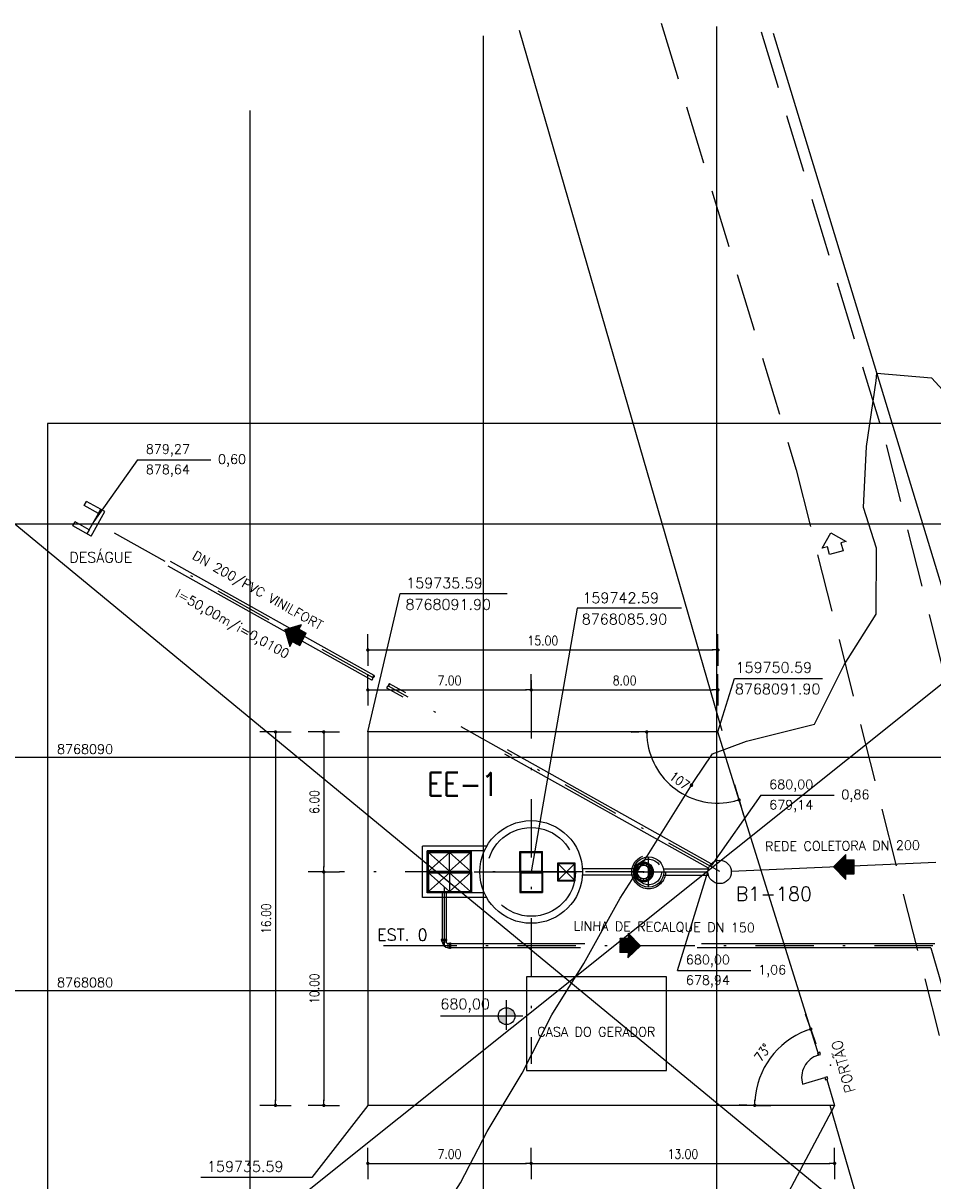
# Model space of a CAD drawing. Header units: millimetres. Extents: x 196436 to 199900, y 8705373 to 8708636.
# Tile 158 of 238: x 197724 to 197763, y 8707037 to 8707087. Entities that reach past the tile are written whole.
import ezdxf
from ezdxf.enums import TextEntityAlignment as Align

# ---------------------------------------------------------------- set-up
doc = ezdxf.new("R2010")
doc.units = ezdxf.units.MM
doc.header["$LTSCALE"] = 5
for name, pattern in [('DASHDOT', [1, 0.5, -0.25, 0, -0.25]), ('DASHED', [0.75, 0.5, -0.25]), ('HIDDEN', [0.375, 0.25, -0.125]), ('HIDDEN2', [0.1875, 0.125, -0.0625])]:
    doc.linetypes.add(name, pattern=pattern)
for name, color, linetype in [('$CURVAS1', 30, 'Continuous'), ('BAR-EIXOS', 7, 'DASHDOT'), ('BAR-PECAS', 2, 'Continuous'), ('CERCA', 3, 'CERCA_LINE'), ('COTAS', 7, 'Continuous'), ('DIM', 7, 'Continuous'), ('EIXO', 7, 'Continuous'), ('ELEVAÇÃO', 2, 'Continuous'), ('ESTRADA_BARRO', 9, 'DASHED'), ('ESTRUTURA', 5, 'Continuous'), ('LFINA', 3, 'Continuous'), ('LIMHATRA', 2, 'HIDDEN'), ('LINHA-FINA', 3, 'Continuous'), ('MALHA', 9, 'Continuous'), ('NOVO', 8, 'Continuous'), ('PAREDE', 5, 'Continuous'), ('RECALQUE', 6, 'HIDDEN2'), ('REDE-SANITÁRIO', 6, 'Continuous'), ('RELAÇÀO', 2, 'Continuous'), ('TAMPA', 3, 'Continuous'), ('TEXTO', 2, 'Continuous'), ('TXT_COORD', 3, 'Continuous')]:
    doc.layers.add(name, color=color, linetype=linetype)
doc.styles.add('ROMAMS', font='ROMANS.shx', dxfattribs={"height": 1.2})
doc.styles.add('ROMANS', font='romans.shx', dxfattribs={"width": 0.85})
doc.linetypes.add('CERCA_LINE', pattern='A,0.5,-0.2,["X",Standard,S=0.1,R=0,X=-0.1,Y=-0.05],-0.25', length=0.95)
doc.dimstyles.new('COTA-200-EXTERNA', dxfattribs={"dimtxt": 0.4, "dimasz": 0.2, "dimexe": 0, "dimexo": 0, "dimgap": 0.2, "dimtad": 1, "dimzin": 4, "dimdsep": 46, "dimtxsty": 'ROMANS', "dimblk1": 'DOT1', "dimblk2": 'DOT1', "dimsah": 1, "dimcen": 0.2, "dimse1": 1, "dimse2": 1, "dimclrd": 256, "dimclre": 256, "dimclrt": 2, "dimadec": 0, "dimazin": 0, "dimtfac": 1, "dimtix": 1, "dimtmove": 2, "dimatfit": 3, "dimldrblk": 'DOT1', "dimfxl": 0, "dimtvp": 0.025, "dimtolj": 1, "dimtzin": 4, "dimarcsym": 0})

# ---------------------------------------------------------------- blocks, each defined once
blk = doc.blocks.new('BB-1-CC13-N0-D150-S0')
at = {"layer": 'BAR-EIXOS'}
for p, q in [((-0.17, 0), (0, 0)), ((0, 0), (0, -0.17))]:
    blk.add_line(p, q, dxfattribs=at)
at = {"layer": 'BAR-PECAS'}
for p, q in [((-0.252, 0.122), (-0.252, -0.122)), ((-0.244, 0.113), (-0.244, -0.113)), ((0.122, -0.252), (-0.122, -0.252)), ((0.113, -0.244), (-0.113, -0.244))]:
    blk.add_line(p, q, dxfattribs=at)
for points in [[(-0.271, -0.122), (-0.271, 0.122), (-0.252, 0.122), (-0.244, 0.113, -0.179223), (-0.17, 0.085), (-0.17, -0.085, -0.179223), (-0.244, -0.113), (-0.252, -0.122)], [(-0.122, -0.271), (0.122, -0.271), (0.122, -0.252), (0.113, -0.244, 0.179223), (0.085, -0.17), (-0.085, -0.17, 0.179223), (-0.113, -0.244), (-0.122, -0.252)]]:
    blk.add_lwpolyline(points, format="xyb", close=True, dxfattribs=at)
for radius, start, end in [(0.285, 5.7791, 84.2209), (0.117, 14.1717, 75.8283)]:
    blk.add_arc((-0.199, -0.199), radius, start, end, dxfattribs=at)
blk = doc.blocks.new('DOT1')
for q in [(0, 3.36), (0, -3.36)]:
    blk.add_line((0, 0), q)
at = {"linetype": 'ByBlock'}
blk.add_line((0, 0), (-1.2, 0), dxfattribs=at)
at = {"color": 0, "linetype": 'ByBlock', "const_width": 0.36}
blk.add_lwpolyline([(-0.18, 0, 1), (0.18, 0, 1)], format="xyb", close=True, dxfattribs=at)
blk = doc.blocks.new('*D47')
at = {"layer": 'Defpoints', "color": 0}
for p in [(197739.246, 8707056.524), (197737.356, 8707050.524), (197739.246, 8707050.524)]:
    blk.add_point(p, dxfattribs=at)
at = {"layer": 'DIM', "lineweight": -2}
blk.add_line((197737.356, 8707056.324), (197737.356, 8707050.724), dxfattribs=at)
at = {"layer": 'DIM', "lineweight": -2, "xscale": 0.2, "yscale": 0.2, "zscale": 0.2}
for p, rotation in [((197737.356, 8707056.524), 90), ((197737.356, 8707050.524), 270)]:
    blk.add_blockref('DOT1', p, dxfattribs=dict(at, rotation=rotation))
at = {"layer": 'DIM', "color": 2, "insert": (197736.956, 8707053.524), "char_height": 0.4, "attachment_point": 5, "rotation": 90, "style": 'ROMANS'}
blk.add_mtext('\\A1;6.00', dxfattribs=at)
blk = doc.blocks.new('*D48')
at = {"layer": 'Defpoints', "color": 0}
for p in [(197739.246, 8707050.524), (197737.356, 8707040.524), (197739.246, 8707040.524)]:
    blk.add_point(p, dxfattribs=at)
at = {"layer": 'DIM', "lineweight": -2}
blk.add_line((197737.356, 8707050.324), (197737.356, 8707040.724), dxfattribs=at)
at = {"layer": 'DIM', "lineweight": -2, "xscale": 0.2, "yscale": 0.2, "zscale": 0.2}
for p, rotation in [((197737.356, 8707050.524), 90), ((197737.356, 8707040.524), 270)]:
    blk.add_blockref('DOT1', p, dxfattribs=dict(at, rotation=rotation))
at = {"layer": 'DIM', "color": 2, "insert": (197736.956, 8707045.524), "char_height": 0.4, "attachment_point": 5, "rotation": 90, "style": 'ROMANS'}
blk.add_mtext('\\A1;10.00', dxfattribs=at)
blk = doc.blocks.new('*D49')
at = {"layer": 'Defpoints', "color": 0}
for p in [(197739.246, 8707056.524), (197735.292, 8707040.524), (197739.246, 8707040.524)]:
    blk.add_point(p, dxfattribs=at)
at = {"layer": 'DIM', "lineweight": -2}
blk.add_line((197735.292, 8707056.324), (197735.292, 8707040.724), dxfattribs=at)
at = {"layer": 'DIM', "lineweight": -2, "xscale": 0.2, "yscale": 0.2, "zscale": 0.2}
for p, rotation in [((197735.292, 8707056.524), 90), ((197735.292, 8707040.524), 270)]:
    blk.add_blockref('DOT1', p, dxfattribs=dict(at, rotation=rotation))
at = {"layer": 'DIM', "color": 2, "insert": (197734.892, 8707048.524), "char_height": 0.4, "attachment_point": 5, "rotation": 90, "style": 'ROMANS'}
blk.add_mtext('\\A1;16.00', dxfattribs=at)
blk = doc.blocks.new('*D50')
at = {"layer": 'Defpoints', "color": 0}
for p in [(197746.246, 8707058.327), (197739.246, 8707056.524), (197746.246, 8707056.524)]:
    blk.add_point(p, dxfattribs=at)
at = {"layer": 'DIM', "lineweight": -2}
blk.add_line((197739.446, 8707058.327), (197746.046, 8707058.327), dxfattribs=at)
at = {"layer": 'DIM', "lineweight": -2, "xscale": 0.2, "yscale": 0.2, "zscale": 0.2, "rotation": 180}
blk.add_blockref('DOT1', (197739.246, 8707058.327), dxfattribs=at)
at = {"layer": 'DIM', "lineweight": -2, "xscale": 0.2, "yscale": 0.2, "zscale": 0.2}
blk.add_blockref('DOT1', (197746.246, 8707058.327), dxfattribs=at)
at = {"layer": 'DIM', "color": 2, "insert": (197742.746, 8707058.727), "char_height": 0.4, "attachment_point": 5, "style": 'ROMANS'}
blk.add_mtext('\\A1;7.00', dxfattribs=at)
blk = doc.blocks.new('*D51')
at = {"layer": 'Defpoints', "color": 0}
for p in [(197754.246, 8707058.327), (197746.246, 8707056.524), (197754.246, 8707056.524)]:
    blk.add_point(p, dxfattribs=at)
at = {"layer": 'DIM', "lineweight": -2}
blk.add_line((197746.446, 8707058.327), (197754.046, 8707058.327), dxfattribs=at)
at = {"layer": 'DIM', "lineweight": -2, "xscale": 0.2, "yscale": 0.2, "zscale": 0.2, "rotation": 180}
blk.add_blockref('DOT1', (197746.246, 8707058.327), dxfattribs=at)
at = {"layer": 'DIM', "lineweight": -2, "xscale": 0.2, "yscale": 0.2, "zscale": 0.2}
blk.add_blockref('DOT1', (197754.246, 8707058.327), dxfattribs=at)
at = {"layer": 'DIM', "color": 2, "insert": (197750.246, 8707058.727), "char_height": 0.4, "attachment_point": 5, "style": 'ROMANS'}
blk.add_mtext('\\A1;8.00', dxfattribs=at)
blk = doc.blocks.new('*D52')
at = {"layer": 'Defpoints', "color": 0}
for p in [(197754.246, 8707060.036), (197739.246, 8707056.524), (197754.246, 8707056.524)]:
    blk.add_point(p, dxfattribs=at)
at = {"layer": 'DIM', "lineweight": -2}
blk.add_line((197739.446, 8707060.036), (197754.046, 8707060.036), dxfattribs=at)
at = {"layer": 'DIM', "lineweight": -2, "xscale": 0.2, "yscale": 0.2, "zscale": 0.2, "rotation": 180}
blk.add_blockref('DOT1', (197739.246, 8707060.036), dxfattribs=at)
at = {"layer": 'DIM', "lineweight": -2, "xscale": 0.2, "yscale": 0.2, "zscale": 0.2}
blk.add_blockref('DOT1', (197754.246, 8707060.036), dxfattribs=at)
at = {"layer": 'DIM', "color": 2, "insert": (197746.746, 8707060.436), "char_height": 0.4, "attachment_point": 5, "style": 'ROMANS'}
blk.add_mtext('\\A1;15.00', dxfattribs=at)
blk = doc.blocks.new('*D53')
at = {"layer": 'Defpoints', "color": 0}
for p in [(197739.246, 8707040.524), (197746.246, 8707040.524), (197746.246, 8707038.036)]:
    blk.add_point(p, dxfattribs=at)
at = {"layer": 'DIM', "lineweight": -2}
blk.add_line((197739.446, 8707038.036), (197746.046, 8707038.036), dxfattribs=at)
at = {"layer": 'DIM', "lineweight": -2, "xscale": 0.2, "yscale": 0.2, "zscale": 0.2, "rotation": 180}
blk.add_blockref('DOT1', (197739.246, 8707038.036), dxfattribs=at)
at = {"layer": 'DIM', "lineweight": -2, "xscale": 0.2, "yscale": 0.2, "zscale": 0.2}
blk.add_blockref('DOT1', (197746.246, 8707038.036), dxfattribs=at)
at = {"layer": 'DIM', "color": 2, "insert": (197742.746, 8707038.436), "char_height": 0.4, "attachment_point": 5, "style": 'ROMANS'}
blk.add_mtext('\\A1;7.00', dxfattribs=at)
blk = doc.blocks.new('*D54')
at = {"layer": 'Defpoints', "color": 0}
for p in [(197746.246, 8707040.524), (197759.246, 8707040.524), (197759.246, 8707038.036)]:
    blk.add_point(p, dxfattribs=at)
at = {"layer": 'DIM', "lineweight": -2}
blk.add_line((197746.446, 8707038.036), (197759.046, 8707038.036), dxfattribs=at)
at = {"layer": 'DIM', "lineweight": -2, "xscale": 0.2, "yscale": 0.2, "zscale": 0.2, "rotation": 180}
blk.add_blockref('DOT1', (197746.246, 8707038.036), dxfattribs=at)
at = {"layer": 'DIM', "lineweight": -2, "xscale": 0.2, "yscale": 0.2, "zscale": 0.2}
blk.add_blockref('DOT1', (197759.246, 8707038.036), dxfattribs=at)
at = {"layer": 'DIM', "color": 2, "insert": (197752.746, 8707038.436), "char_height": 0.4, "attachment_point": 5, "style": 'ROMANS'}
blk.add_mtext('\\A1;13.00', dxfattribs=at)
blk = doc.blocks.new('*D55')
at = {"layer": 'Defpoints', "color": 0}
for p in [(197739.246, 8707040.524), (197759.246, 8707040.524), (197759.246, 8707035.856)]:
    blk.add_point(p, dxfattribs=at)
at = {"layer": 'DIM', "lineweight": -2}
blk.add_line((197739.446, 8707035.856), (197759.046, 8707035.856), dxfattribs=at)
at = {"layer": 'DIM', "lineweight": -2, "xscale": 0.2, "yscale": 0.2, "zscale": 0.2, "rotation": 180}
blk.add_blockref('DOT1', (197739.246, 8707035.856), dxfattribs=at)
at = {"layer": 'DIM', "lineweight": -2, "xscale": 0.2, "yscale": 0.2, "zscale": 0.2}
blk.add_blockref('DOT1', (197759.246, 8707035.856), dxfattribs=at)
at = {"layer": 'DIM', "color": 2, "insert": (197749.246, 8707036.256), "char_height": 0.4, "attachment_point": 5, "style": 'ROMANS'}
blk.add_mtext('\\A1;20.00', dxfattribs=at)
blk = doc.blocks.new('*D56')
at = {"layer": 'Defpoints', "color": 0}
for p in [(197754.246, 8707056.524), (197756.975, 8707043.085), (197739.246, 8707040.524), (197759.246, 8707040.524), (197759.246, 8707040.524)]:
    blk.add_point(p, dxfattribs=at)
at = {"layer": 'DIM', "lineweight": -2}
blk.add_arc((197759.246, 8707040.524), 3.423, 110.7023, 176.6517, dxfattribs=at)
at = {"layer": 'DIM', "lineweight": -2, "xscale": 0.2, "yscale": 0.2, "zscale": 0.2}
for p, rotation in [((197758.225, 8707043.792), 19.0281600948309), ((197755.823, 8707040.524), 268.3258645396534)]:
    blk.add_blockref('DOT1', p, dxfattribs=dict(at, rotation=rotation))
at = {"layer": 'DIM', "color": 2, "insert": (197756.166, 8707042.789), "char_height": 0.4, "attachment_point": 5, "rotation": 53.677, "style": 'ROMANS'}
blk.add_mtext('\\A1;73°', dxfattribs=at)
blk = doc.blocks.new('*D57')
at = {"layer": 'Defpoints', "color": 0}
for p in [(197739.246, 8707056.524), (197754.246, 8707056.524), (197754.246, 8707056.524), (197751.771, 8707054.741), (197759.246, 8707040.524)]:
    blk.add_point(p, dxfattribs=at)
at = {"layer": 'DIM', "lineweight": -2}
blk.add_arc((197754.246, 8707056.524), 3.051, 183.7569, 283.5971, dxfattribs=at)
at = {"layer": 'DIM', "lineweight": -2, "xscale": 0.2, "yscale": 0.2, "zscale": 0.2}
for p, rotation in [((197751.195, 8707056.524), 91.87844078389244), ((197755.156, 8707053.613), 15.4755838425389)]:
    blk.add_blockref('DOT1', p, dxfattribs=dict(at, rotation=rotation))
at = {"layer": 'DIM', "color": 2, "insert": (197752.676, 8707054.389), "char_height": 0.4, "attachment_point": 5, "rotation": 323.677, "style": 'ROMANS'}
blk.add_mtext('\\A1;107°', dxfattribs=at)
blk = doc.blocks.new('A$C26ED7CE0')
for p, q in [((0.1061, 0), (0, 0.1061)), ((0.0461, 0.1061), (0, 0.1061)), ((0.1661, 0.1761), (0.0461, 0.1761)), ((0.0461, 0.1061), (0.0461, 0.1761)), ((0.1061, 0), (0.2121, 0.1061)), ((0.1661, 0.1061), (0.1661, 0.1761)), ((0.2121, 0.1061), (0.1661, 0.1061))]:
    blk.add_line(p, q)
at = {"color": 0}
for p, q in [((0.1066, 0.0005), (0.0011, 0.1061)), ((0.1084, 0.0023), (0.0046, 0.1061)), ((0.1101, 0.0041), (0.0081, 0.1061)), ((0.1119, 0.0058), (0.0117, 0.1061)), ((0.1137, 0.0076), (0.0152, 0.1061)), ((0.1154, 0.0094), (0.0188, 0.1061)), ((0.1172, 0.0111), (0.0223, 0.1061)), ((0.119, 0.0129), (0.0258, 0.1061)), ((0.1207, 0.0147), (0.0294, 0.1061)), ((0.1225, 0.0164), (0.0329, 0.1061)), ((0.1243, 0.0182), (0.0364, 0.1061)), ((0.1261, 0.02), (0.04, 0.1061)), ((0.1278, 0.0218), (0.0435, 0.1061)), ((0.1632, 0.0571), (0.0461, 0.1742)), ((0.1614, 0.0553), (0.0461, 0.1707)), ((0.1596, 0.0536), (0.0461, 0.1671)), ((0.1579, 0.0518), (0.0461, 0.1636)), ((0.1561, 0.05), (0.0461, 0.1601)), ((0.1543, 0.0483), (0.0461, 0.1565)), ((0.1526, 0.0465), (0.0461, 0.153)), ((0.1508, 0.0447), (0.0461, 0.1495)), ((0.149, 0.043), (0.0461, 0.1459)), ((0.1473, 0.0412), (0.0461, 0.1424)), ((0.1455, 0.0394), (0.0461, 0.1389)), ((0.1437, 0.0377), (0.0461, 0.1353)), ((0.142, 0.0359), (0.0461, 0.1318)), ((0.1402, 0.0341), (0.0461, 0.1283)), ((0.1384, 0.0324), (0.0461, 0.1247)), ((0.1367, 0.0306), (0.0461, 0.1212)), ((0.1349, 0.0288), (0.0461, 0.1176)), ((0.1331, 0.0271), (0.0461, 0.1141)), ((0.1314, 0.0253), (0.0461, 0.1106)), ((0.1296, 0.0235), (0.0461, 0.107)), ((0.1649, 0.0589), (0.0478, 0.1761)), ((0.1667, 0.0606), (0.0513, 0.1761)), ((0.1685, 0.0624), (0.0548, 0.1761)), ((0.1702, 0.0642), (0.0584, 0.1761)), ((0.172, 0.0659), (0.0619, 0.1761)), ((0.1738, 0.0677), (0.0654, 0.1761)), ((0.1755, 0.0695), (0.069, 0.1761)), ((0.1773, 0.0712), (0.0725, 0.1761)), ((0.1791, 0.073), (0.076, 0.1761)), ((0.1809, 0.0748), (0.0796, 0.1761)), ((0.1826, 0.0766), (0.0831, 0.1761)), ((0.1844, 0.0783), (0.0866, 0.1761)), ((0.1862, 0.0801), (0.0902, 0.1761)), ((0.1879, 0.0819), (0.0937, 0.1761)), ((0.1661, 0.1072), (0.0972, 0.1761)), ((0.1661, 0.1108), (0.1008, 0.1761)), ((0.1661, 0.1143), (0.1043, 0.1761)), ((0.1661, 0.1179), (0.1079, 0.1761)), ((0.1661, 0.1214), (0.1114, 0.1761)), ((0.1661, 0.1249), (0.1149, 0.1761)), ((0.1661, 0.1285), (0.1185, 0.1761)), ((0.1661, 0.132), (0.122, 0.1761)), ((0.1661, 0.1355), (0.1255, 0.1761)), ((0.1661, 0.1391), (0.1291, 0.1761)), ((0.1661, 0.1426), (0.1326, 0.1761)), ((0.1661, 0.1461), (0.1361, 0.1761)), ((0.1661, 0.1497), (0.1397, 0.1761)), ((0.1661, 0.1532), (0.1432, 0.1761)), ((0.1661, 0.1567), (0.1467, 0.1761)), ((0.1661, 0.1603), (0.1503, 0.1761)), ((0.1661, 0.1638), (0.1538, 0.1761)), ((0.1661, 0.1674), (0.1574, 0.1761)), ((0.1661, 0.1709), (0.1609, 0.1761)), ((0.1661, 0.1744), (0.1644, 0.1761)), ((0.1897, 0.0836), (0.1672, 0.1061)), ((0.1915, 0.0854), (0.1708, 0.1061)), ((0.1932, 0.0872), (0.1743, 0.1061)), ((0.195, 0.0889), (0.1779, 0.1061)), ((0.1968, 0.0907), (0.1814, 0.1061)), ((0.1985, 0.0925), (0.1849, 0.1061)), ((0.2003, 0.0942), (0.1885, 0.1061)), ((0.2021, 0.096), (0.192, 0.1061))]:
    blk.add_line(p, q, dxfattribs=at)

msp = doc.modelspace()

# ---------------------------------------------------------------- hatches: boundary and pattern name
at = {"layer": 'ELEVAÇÃO'}
h = msp.add_hatch(color=256, dxfattribs=at)
h.paths.add_polyline_path([(197745.191, 8707044.703, -0.414214), (197745.551, 8707044.343), (197745.191, 8707044.343)])
h.paths.add_polyline_path([(197744.831, 8707044.343), (197745.191, 8707044.343), (197745.191, 8707043.983, -0.414214)])

# ---------------------------------------------------------------- linework, layer by layer
at = {"layer": '$CURVAS1'}
msp.add_polyline3d([(197740.818, 8707033.332, 680), (197741.436, 8707034.399, 680), (197743.211, 8707037.197, 680), (197744.359, 8707039.399, 680), (197745.858, 8707041.903, 680), (197747.133, 8707044.399, 680), (197748.506, 8707046.607, 680), (197750.053, 8707049.399, 680), (197751.21, 8707051.197, 680), (197753.209, 8707054.399, 680), (197754.018, 8707055.582, 680), (197755.476, 8707056.132, 680), (197758.38, 8707056.857, 680), (197759.658, 8707059.399, 680), (197761.022, 8707061.573, 680), (197761.043, 8707064.399, 680), (197760.479, 8707066.137, 680), (197760.613, 8707068.758, 680), (197761.022, 8707071.574, 680), (197761.06, 8707071.904, 680), (197763.395, 8707071.7, 680), (197765.452, 8707069.453, 680), (197766.269, 8707067.718, 680), (197767.258, 8707066.918, 680)], dxfattribs=at)
at = {"color": 4}
msp.add_line((197727.311, 8707065.19), (197727.702, 8707065.888), dxfattribs=at)
at = {"color": 2}
msp.add_lwpolyline([(197725.524, 8707028.849), (197773.245, 8707028.849), (197773.245, 8707069.748), (197725.524, 8707069.748)], close=True, dxfattribs=at)
at = {"color": 4}
msp.add_circle((197754.321, 8707050.524), 0.5, dxfattribs=at)
at = {"layer": 'BAR-EIXOS'}
for p, q in [((197739.469, 8707058.841), (197727.507, 8707065.539)), ((197746.246, 8707058.743), (197746.246, 8707042.306)), ((197754.329, 8707050.539), (197740.127, 8707058.491)), ((197751.277, 8707049.874), (197751.277, 8707051.174)), ((197748.446, 8707050.524), (197738.028, 8707050.524)), ((197751.071, 8707050.524), (197748.071, 8707050.524)), ((197750.727, 8707050.524), (197751.827, 8707050.524)), ((197751.321, 8707050.524), (197754.321, 8707050.524)), ((197742.515, 8707049.864), (197742.515, 8707047.364)), ((197763.455, 8707047.364), (197742.685, 8707047.364))]:
    msp.add_line(p, q, dxfattribs=at)
at = {"layer": 'BAR-PECAS', "color": 3, "linetype": 'HIDDEN', "ltscale": 8}
for p, q in [((197739.519, 8707058.94), (197727.561, 8707065.635)), ((197739.411, 8707058.746), (197727.452, 8707065.442)), ((197753.847, 8707050.682), (197740.061, 8707058.401)), ((197753.962, 8707050.872), (197740.175, 8707058.592)), ((197750.642, 8707050.661), (197748.442, 8707050.661)), ((197751.913, 8707050.661), (197753.824, 8707050.661)), ((197750.642, 8707050.387), (197748.442, 8707050.387)), ((197751.913, 8707050.387), (197753.824, 8707050.387)), ((197742.43, 8707049.624), (197742.43, 8707047.635)), ((197742.6, 8707049.624), (197742.6, 8707047.635)), ((197763.546, 8707047.449), (197742.786, 8707047.449)), ((197763.364, 8707047.279), (197742.786, 8707047.279)), ((197763.364, 8707047.279, -705.681), (197769.694, 8707025.441, -705.681))]:
    msp.add_line(p, q, dxfattribs=at)
at = {"layer": 'BAR-PECAS', "color": 9}
for p, q in [((197751.354, 8707050.828), (197751.354, 8707050.828)), ((197751.361, 8707050.822), (197751.361, 8707050.822))]:
    msp.add_line(p, q, dxfattribs=at)
at = {"layer": 'BAR-PECAS', "color": 3, "linetype": 'HIDDEN', "ltscale": 4}
msp.add_line((197742.6, 8707047.617), (197742.6, 8707047.608), dxfattribs=at)
at = {"layer": 'BAR-PECAS', "color": 9}
for points in [[(197750.67, 8707050.674, -0.42126), (197750.677, 8707050.677), (197750.756, 8707050.644, -0.405361), (197750.759, 8707050.638)], [(197750.766, 8707050.656, -0.405361), (197750.76, 8707050.653), (197750.681, 8707050.686, -0.42126), (197750.678, 8707050.692)], [(197750.757, 8707050.811, -0.42126), (197750.764, 8707050.811), (197750.825, 8707050.75, -0.405361), (197750.825, 8707050.743)], [(197750.838, 8707050.757, -0.405361), (197750.831, 8707050.757), (197750.771, 8707050.818, -0.42126), (197750.771, 8707050.825)], [(197750.889, 8707050.904, -0.42126), (197750.896, 8707050.901), (197750.929, 8707050.822, -0.405361), (197750.926, 8707050.816)], [(197750.944, 8707050.823, -0.405361), (197750.938, 8707050.826), (197750.905, 8707050.905, -0.42126), (197750.908, 8707050.911)], [(197751.047, 8707050.939, -0.42126), (197751.053, 8707050.934), (197751.053, 8707050.849, -0.405361), (197751.048, 8707050.844)], [(197751.067, 8707050.844, -0.405361), (197751.062, 8707050.849), (197751.062, 8707050.934, -0.42126), (197751.067, 8707050.939)], [(197751.207, 8707050.911, -0.42126), (197751.21, 8707050.905), (197751.177, 8707050.826, -0.405361), (197751.171, 8707050.823)], [(197751.188, 8707050.816, -0.405361), (197751.186, 8707050.822), (197751.219, 8707050.901, -0.42126), (197751.225, 8707050.904)], [(197751.344, 8707050.825, -0.42126), (197751.344, 8707050.818), (197751.283, 8707050.757, -0.405361), (197751.276, 8707050.757)], [(197751.29, 8707050.743, -0.405361), (197751.29, 8707050.75), (197751.351, 8707050.811, -0.42126), (197751.358, 8707050.811)], [(197751.437, 8707050.692, -0.42126), (197751.434, 8707050.686), (197751.355, 8707050.653, -0.405361), (197751.349, 8707050.656)], [(197751.356, 8707050.638, -0.405361), (197751.359, 8707050.644), (197751.438, 8707050.677, -0.42126), (197751.444, 8707050.674)], [(197750.738, 8707050.534, -0.405361), (197750.733, 8707050.529), (197750.648, 8707050.529, -0.42126), (197750.643, 8707050.534)], [(197750.643, 8707050.514, -0.42126), (197750.648, 8707050.52), (197750.733, 8707050.52, -0.405361), (197750.738, 8707050.515)], [(197750.759, 8707050.411, -0.405361), (197750.756, 8707050.405), (197750.677, 8707050.372, -0.42126), (197750.67, 8707050.375)], [(197750.678, 8707050.357, -0.42126), (197750.681, 8707050.363), (197750.76, 8707050.396, -0.405361), (197750.766, 8707050.393)]]:
    msp.add_lwpolyline(points, format="xyb", dxfattribs=at)
for points in [[(197750.711, 8707050.704, -0.069165), (197750.759, 8707050.776, -1.056909), (197750.784, 8707050.754, 0.068992), (197750.741, 8707050.689, -1.056909)], [(197750.806, 8707050.823, -0.069165), (197750.878, 8707050.871, -1.056909), (197750.893, 8707050.841, 0.068992), (197750.828, 8707050.798, -1.056909)], [(197750.939, 8707050.896, -0.069165), (197751.024, 8707050.913, -1.056909), (197751.026, 8707050.88, 0.068992), (197750.95, 8707050.865, -1.056909)], [(197751.09, 8707050.913, -0.069165), (197751.176, 8707050.896, -1.056909), (197751.165, 8707050.865, 0.068992), (197751.088, 8707050.88, -1.056909)], [(197751.237, 8707050.871, -0.069165), (197751.309, 8707050.823, -1.056909), (197751.287, 8707050.798, 0.068992), (197751.222, 8707050.841, -1.056909)], [(197751.356, 8707050.776, -0.069165), (197751.404, 8707050.704, -1.056909), (197751.374, 8707050.689, 0.068992), (197751.331, 8707050.754, -1.056909)], [(197750.668, 8707050.557, -0.069165), (197750.685, 8707050.643, -1.056909), (197750.717, 8707050.632, 0.068992), (197750.702, 8707050.556, -1.056909)], [(197750.685, 8707050.406, -0.069165), (197750.668, 8707050.492, -1.056909), (197750.702, 8707050.493, 0.068992), (197750.717, 8707050.417, -1.056909)]]:
    msp.add_lwpolyline(points, format="xyb", close=True, dxfattribs=at)
at = {"layer": 'BAR-PECAS', "color": 7}
for points in [[(197750.759, 8707050.273, -0.069165), (197750.711, 8707050.345, -1.056909), (197750.741, 8707050.36, 0.068992), (197750.784, 8707050.295, -1.056909)], [(197750.878, 8707050.178, -0.069165), (197750.806, 8707050.226, -1.056909), (197750.828, 8707050.251, 0.068992), (197750.893, 8707050.208, -1.056909)], [(197751.024, 8707050.135, -0.069165), (197750.939, 8707050.152, -1.056909), (197750.95, 8707050.184, 0.068992), (197751.026, 8707050.169, -1.056909)], [(197751.176, 8707050.152, -0.069165), (197751.09, 8707050.135, -1.056909), (197751.088, 8707050.169, 0.068992), (197751.165, 8707050.184, -1.056909)], [(197751.309, 8707050.226, -0.069165), (197751.237, 8707050.178, -1.056909), (197751.222, 8707050.208, 0.068992), (197751.287, 8707050.251, -1.056909)], [(197751.404, 8707050.345, -0.069165), (197751.356, 8707050.273, -1.056909), (197751.331, 8707050.295, 0.068992), (197751.374, 8707050.36, -1.056909)], [(197751.429, 8707050.643, -0.069165), (197751.446, 8707050.557, -1.056909), (197751.413, 8707050.556, 0.068992), (197751.398, 8707050.632, -1.056909)], [(197751.446, 8707050.492, -0.069165), (197751.429, 8707050.406, -1.056909), (197751.398, 8707050.417, 0.068992), (197751.413, 8707050.493, -1.056909)]]:
    msp.add_lwpolyline(points, format="xyb", close=True, dxfattribs=at)
for points in [[(197750.825, 8707050.305, -0.405361), (197750.825, 8707050.299), (197750.764, 8707050.238, -0.42126), (197750.757, 8707050.238)], [(197750.771, 8707050.224, -0.42126), (197750.771, 8707050.231), (197750.831, 8707050.292, -0.405361), (197750.838, 8707050.292)], [(197750.926, 8707050.233, -0.405361), (197750.929, 8707050.227), (197750.896, 8707050.148, -0.42126), (197750.889, 8707050.145)], [(197750.908, 8707050.137, -0.42126), (197750.905, 8707050.144), (197750.938, 8707050.223, -0.405361), (197750.944, 8707050.226)], [(197751.048, 8707050.205, -0.405361), (197751.053, 8707050.2), (197751.053, 8707050.115, -0.42126), (197751.047, 8707050.11)], [(197751.067, 8707050.11, -0.42126), (197751.062, 8707050.115), (197751.062, 8707050.2, -0.405361), (197751.067, 8707050.205)], [(197751.171, 8707050.226, -0.405361), (197751.177, 8707050.223), (197751.21, 8707050.144, -0.42126), (197751.207, 8707050.137)], [(197751.225, 8707050.145, -0.42126), (197751.219, 8707050.148), (197751.186, 8707050.227, -0.405361), (197751.188, 8707050.233)], [(197751.276, 8707050.292, -0.405361), (197751.283, 8707050.292), (197751.344, 8707050.231, -0.42126), (197751.344, 8707050.224)], [(197751.358, 8707050.238, -0.42126), (197751.351, 8707050.238), (197751.29, 8707050.299, -0.405361), (197751.29, 8707050.305)], [(197751.349, 8707050.393, -0.405361), (197751.355, 8707050.396), (197751.434, 8707050.363, -0.42126), (197751.437, 8707050.357)], [(197751.444, 8707050.375, -0.42126), (197751.438, 8707050.372), (197751.359, 8707050.405, -0.405361), (197751.356, 8707050.411)], [(197751.472, 8707050.534, -0.42126), (197751.467, 8707050.529), (197751.382, 8707050.529, -0.405361), (197751.377, 8707050.534)], [(197751.377, 8707050.515, -0.405361), (197751.382, 8707050.52), (197751.467, 8707050.52, -0.42126), (197751.472, 8707050.514)]]:
    msp.add_lwpolyline(points, format="xyb", dxfattribs=at)
msp.add_lwpolyline([(197751.35, 8707050.502), (197751.283, 8707050.502), (197751.283, 8707050.547), (197751.35, 8707050.547)], close=True, dxfattribs=at)
at = {"layer": 'BAR-PECAS', "color": 3}
for radius in [0.425, 0.3, 0.0239]:
    msp.add_circle((197751.057, 8707050.524), radius, dxfattribs=at)
msp.add_arc((197751.057, 8707050.524), 0.279, 4.6147, 355.3853, dxfattribs=at)
at = {"layer": 'BAR-PECAS', "color": 3, "linetype": 'HIDDEN', "ltscale": 4}
for points in [[(197739.411, 8707058.746), (197739.427, 8707058.758), (197739.459, 8707058.782), (197739.466, 8707058.845), (197739.467, 8707058.896), (197739.535, 8707058.967), (197739.51, 8707058.872), (197739.48, 8707058.853), (197739.465, 8707058.843)], [(197740.067, 8707058.398), (197740.069, 8707058.418), (197740.072, 8707058.458), (197740.122, 8707058.497), (197740.165, 8707058.524), (197740.191, 8707058.619), (197740.123, 8707058.548), (197740.122, 8707058.512), (197740.121, 8707058.495)]]:
    msp.add_open_spline(points, degree=3, knots=[0, 0, 0, 0, 0.0849028, 0.1698056, 0.2547083, 0.3396111, 0.4245139, 0.5094167, 0.5094167, 0.5094167, 0.5094167], dxfattribs=at)
at = {"layer": 'CERCA', "color": 2, "ltscale": 20}
for p, q in [((197754.246, 8707056.524), (197739.246, 8707056.524)), ((197739.246, 8707056.524), (197739.246, 8707040.524)), ((197758.907, 8707041.638), (197759.246, 8707040.524)), ((197759.246, 8707040.524), (197739.246, 8707040.524))]:
    msp.add_line(p, q, dxfattribs=at)
at = {"layer": 'CERCA', "color": 2, "linetype": 'Continuous', "ltscale": 500}
msp.add_line((197757.875, 8707041.428), (197758.83, 8707041.719), dxfattribs=at)
at = {"layer": 'CERCA', "ltscale": 20}
for points in [[(197754.422, 8707056.575), (197745.744, 8707086.588)], [(197776.778, 8707020.615), (197774.833, 8707026.651), (197756.631, 8707086.453)]]:
    msp.add_lwpolyline(points, dxfattribs=at)
at = {"layer": 'CERCA', "color": 2, "ltscale": 20}
for points in [[(197758.572, 8707042.681), (197754.246, 8707056.524)], [(197766.754, 8707013.893), (197762.92, 8707027.183), (197759.062, 8707040.524)]]:
    msp.add_lwpolyline(points, dxfattribs=at)
at = {"layer": 'CERCA', "color": 4, "linetype": 'Continuous', "ltscale": 500}
for points in [[(197758.635, 8707042.701), (197758.606, 8707042.796), (197758.51, 8707042.767), (197758.54, 8707042.672)], [(197758.955, 8707041.653), (197758.925, 8707041.748), (197758.83, 8707041.719), (197758.859, 8707041.624)]]:
    msp.add_lwpolyline(points, close=True, dxfattribs=at)
at = {"layer": 'CERCA', "color": 7, "linetype": 'Continuous', "ltscale": 500}
msp.add_arc((197758.825, 8707041.72), 0.993, 106.6764, 197.0623, dxfattribs=at)
at = {"layer": 'DIM', "color": 1}
for p, q in [((197719.144, 8707022.867), (197779.4, 8707071.039)), ((197718.833, 8707069.786), (197784.096, 8707015.985))]:
    msp.add_line(p, q, dxfattribs=at)
at = {"layer": 'EIXO', "ltscale": 3}
msp.add_line((197743.8, 8707050.524), (197748.143, 8707050.524), dxfattribs=at)
at = {"layer": 'ELEVAÇÃO', "color": 3, "linetype": 'Continuous'}
for p, q in [((197729.376, 8707068.179), (197727.507, 8707065.539)), ((197729.376, 8707068.179), (197732.515, 8707068.179)), ((197756.086, 8707053.809), (197753.962, 8707050.783)), ((197756.086, 8707053.809), (197759.225, 8707053.809)), ((197752.515, 8707046.3), (197753.821, 8707050.524)), ((197752.515, 8707046.3), (197755.655, 8707046.3)), ((197745.191, 8707043.758), (197745.191, 8707045.035)), ((197745.887, 8707044.343), (197742.355, 8707044.343))]:
    msp.add_line(p, q, dxfattribs=at)
msp.add_circle((197745.191, 8707044.343), 0.36, dxfattribs=at)
at = {"layer": 'ESTRADA_BARRO'}
for p, q in [((197756.104, 8707086.532, -48.907), (197761.455, 8707068.825, -48.907)), ((197761.455, 8707068.825, -48.907), (197771.579, 8707028.726, -48.907))]:
    msp.add_line(p, q, dxfattribs=at)
at = {"layer": 'ESTRADA_BARRO', "elevation": -48.907}
msp.add_lwpolyline([(197751.815, 8707086.897), (197757.6, 8707067.756), (197767.728, 8707027.64), (197771.252, 8707016.347)], dxfattribs=at)
at = {"layer": 'ESTRUTURA', "color": 4}
for p, q in [((197727.091, 8707066.23), (197727.189, 8707066.404)), ((197727.702, 8707065.888), (197727.091, 8707066.23)), ((197727.974, 8707065.964), (197727.189, 8707066.404)), ((197727.388, 8707064.917), (197727.974, 8707065.964)), ((197726.603, 8707065.357), (197726.7, 8707065.532)), ((197727.388, 8707064.917), (197726.603, 8707065.357)), ((197727.311, 8707065.19), (197726.7, 8707065.532))]:
    msp.add_line(p, q, dxfattribs=at)
at = {"layer": 'ESTRUTURA'}
msp.add_line((197741.589, 8707050.404), (197741.589, 8707050.484), dxfattribs=at)
at = {"layer": 'ESTRUTURA', "color": 6}
msp.add_lwpolyline([(197746.039, 8707042.024), (197752.039, 8707042.024), (197752.039, 8707046.024), (197746.039, 8707046.024)], close=True, dxfattribs=at)
at = {"layer": 'ESTRUTURA', "color": 4}
msp.add_circle((197751.277, 8707050.524), 0.65, dxfattribs=at)
at = {"layer": 'LFINA', "color": 9}
for p, q in [((197727.702, 8707065.888), (197727.8, 8707066.062)), ((197727.311, 8707065.19), (197727.213, 8707065.015))]:
    msp.add_line(p, q, dxfattribs=at)
at = {"layer": 'LIMHATRA', "ltscale": 3.5}
for p, q in [((197741.789, 8707049.624), (197741.789, 8707051.424)), ((197744.239, 8707051.424), (197741.789, 8707051.424)), ((197744.239, 8707049.624), (197741.789, 8707049.624))]:
    msp.add_line(p, q, dxfattribs=at)
msp.add_circle((197746.246, 8707050.524), 1.9, dxfattribs=at)
at = {"layer": 'LINHA-FINA', "color": 2, "linetype": 'HIDDEN', "ltscale": 2.5}
for radius in [0.72, 0.55]:
    msp.add_circle((197751.277, 8707050.524), radius, dxfattribs=at)
at = {"layer": 'MALHA'}
for p, q in [((197754.186, 8707086.755), (197754.186, 8707010.529)), ((197744.186, 8707086.351), (197744.186, 8707010.933)), ((197734.186, 8707083.157), (197734.186, 8707014.127)), ((197716.332, 8707065.441), (197785.105, 8707065.441)), ((197713.057, 8707055.441), (197788.38, 8707055.441)), ((197713.057, 8707045.441), (197788.38, 8707045.441))]:
    msp.add_line(p, q, dxfattribs=at)
at = {"layer": 'NOVO'}
msp.add_point((197759.064, 8707042.251), dxfattribs=at)
msp.add_point((197759.064, 8707042.251), dxfattribs=at)
at = {"layer": 'PAREDE', "color": 6}
for p, q in [((197741.589, 8707049.424), (197741.589, 8707051.624)), ((197744.341, 8707051.624), (197741.589, 8707051.624)), ((197744.341, 8707049.424), (197741.589, 8707049.424))]:
    msp.add_line(p, q, dxfattribs=at)
msp.add_circle((197746.246, 8707050.524), 2.2, dxfattribs=at)
at = {"layer": 'REDE-SANITÁRIO', "linetype": 'HIDDEN', "ltscale": 44}
msp.add_line((197763.584, 8707050.929, -25.586), (197754.821, 8707050.546, -25.676), dxfattribs=at)
at = {"layer": 'RELAÇÀO', "color": 3}
msp.add_line((197742.509, 8707047.364), (197739.916, 8707047.364), dxfattribs=at)
at = {"layer": 'TAMPA', "color": 7, "linetype": 'Continuous'}
for p, q in [((197741.814, 8707050.524), (197741.814, 8707051.404)), ((197741.814, 8707051.404), (197743.684, 8707051.404)), ((197741.824, 8707050.534), (197741.824, 8707051.394)), ((197741.824, 8707051.394), (197743.674, 8707051.394)), ((197742.749, 8707050.564), (197742.749, 8707051.364)), ((197743.674, 8707050.534), (197743.674, 8707051.394)), ((197743.684, 8707050.524), (197743.684, 8707051.404)), ((197745.761, 8707050.524), (197745.761, 8707051.404)), ((197745.761, 8707051.404), (197746.731, 8707051.404)), ((197745.771, 8707050.534), (197745.771, 8707051.394)), ((197745.771, 8707051.394), (197746.721, 8707051.394)), ((197746.721, 8707050.534), (197746.721, 8707051.394)), ((197746.731, 8707050.524), (197746.731, 8707051.404)), ((197741.814, 8707050.524), (197743.684, 8707050.524)), ((197741.814, 8707050.524), (197741.814, 8707049.644)), ((197741.814, 8707050.524), (197743.684, 8707050.524)), ((197741.824, 8707050.534), (197743.674, 8707050.534)), ((197741.824, 8707050.514), (197741.824, 8707049.654)), ((197741.824, 8707050.514), (197743.674, 8707050.514)), ((197742.749, 8707050.484), (197742.749, 8707049.684)), ((197743.674, 8707050.514), (197743.674, 8707049.654)), ((197743.684, 8707050.524), (197743.684, 8707049.644)), ((197745.761, 8707050.524), (197745.761, 8707049.644)), ((197745.761, 8707050.524), (197746.731, 8707050.524)), ((197745.771, 8707050.534), (197746.721, 8707050.534)), ((197745.771, 8707050.514), (197745.771, 8707049.654)), ((197745.771, 8707050.514), (197746.721, 8707050.514)), ((197746.721, 8707050.514), (197746.721, 8707049.654)), ((197746.731, 8707050.524), (197746.731, 8707049.644)), ((197741.814, 8707049.644), (197743.684, 8707049.644)), ((197741.824, 8707049.654), (197743.674, 8707049.654)), ((197745.761, 8707049.644), (197746.731, 8707049.644)), ((197745.771, 8707049.654), (197746.721, 8707049.654))]:
    msp.add_line(p, q, dxfattribs=at)
at = {"layer": 'TAMPA', "linetype": 'HIDDEN', "ltscale": 2}
for p, q in [((197741.849, 8707050.564), (197741.849, 8707051.364)), ((197741.849, 8707051.364), (197743.649, 8707051.364)), ((197743.649, 8707050.564), (197743.649, 8707051.364)), ((197745.796, 8707050.564), (197745.796, 8707051.364)), ((197745.796, 8707051.364), (197746.696, 8707051.364)), ((197746.696, 8707050.564), (197746.696, 8707051.364)), ((197741.849, 8707050.564), (197743.649, 8707050.564)), ((197741.849, 8707050.484), (197741.849, 8707049.684)), ((197741.849, 8707050.484), (197743.649, 8707050.484)), ((197743.649, 8707050.484), (197743.649, 8707049.684)), ((197745.796, 8707050.564), (197746.696, 8707050.564)), ((197745.796, 8707050.484), (197745.796, 8707049.684)), ((197745.796, 8707050.484), (197746.696, 8707050.484)), ((197746.696, 8707050.484), (197746.696, 8707049.684)), ((197741.849, 8707049.684), (197743.649, 8707049.684)), ((197745.796, 8707049.684), (197746.696, 8707049.684))]:
    msp.add_line(p, q, dxfattribs=at)
at = {"layer": 'TAMPA', "color": 9, "linetype": 'Continuous'}
for p, q in [((197742.749, 8707050.564), (197741.849, 8707051.364)), ((197742.749, 8707051.364), (197741.849, 8707050.564)), ((197743.649, 8707051.364), (197742.749, 8707050.564)), ((197742.749, 8707051.364), (197743.649, 8707050.564)), ((197748.096, 8707050.874), (197747.396, 8707050.174)), ((197747.396, 8707050.874), (197748.096, 8707050.174)), ((197742.749, 8707050.484), (197741.849, 8707049.684)), ((197742.749, 8707049.684), (197741.849, 8707050.484)), ((197743.649, 8707049.684), (197742.749, 8707050.484)), ((197742.749, 8707049.684), (197743.649, 8707050.484))]:
    msp.add_line(p, q, dxfattribs=at)
at = {"layer": 'TAMPA', "color": 7, "linetype": 'Continuous'}
msp.add_lwpolyline([(197747.366, 8707050.144), (197748.126, 8707050.144), (197748.126, 8707050.904), (197747.366, 8707050.904)], close=True, dxfattribs=at)
at = {"layer": 'TAMPA', "linetype": 'HIDDEN', "ltscale": 2}
msp.add_lwpolyline([(197747.396, 8707050.174), (197748.096, 8707050.174), (197748.096, 8707050.874), (197747.396, 8707050.874)], close=True, dxfattribs=at)
at = {"layer": 'TEXTO'}
msp.add_lwpolyline([(197759.034, 8707064.122), (197758.937, 8707064.458), (197758.716, 8707064.394), (197759.078, 8707065.051), (197759.735, 8707064.689), (197759.513, 8707064.625), (197759.611, 8707064.289), (197759.034, 8707064.122)], dxfattribs=at)
at = {"layer": 'TEXTO', "color": 3}
for points in [[(197739.246, 8707056.524), (197740.638, 8707062.461), (197745.219, 8707062.461)], [(197752.687, 8707061.831), (197748.217, 8707061.831), (197746.246, 8707050.524)], [(197754.246, 8707056.524), (197754.958, 8707058.817), (197758.732, 8707058.817)], [(197739.246, 8707040.524), (197736.844, 8707037.434), (197732.088, 8707037.434)], [(197759.246, 8707040.524), (197755.543, 8707033.542), (197750.824, 8707033.542)]]:
    msp.add_lwpolyline(points, dxfattribs=at)

# ---------------------------------------------------------------- block references
at = {"layer": 'BAR-PECAS', "color": 3, "linetype": 'HIDDEN', "ltscale": 4, "rotation": 180}
msp.add_blockref('BB-1-CC13-N0-D150-S0', (197742.515, 8707047.364), dxfattribs=at)
at = {"layer": 'COTAS', "yscale": 5, "zscale": 5}
for p, xscale, rotation in [((197735.943, 8707061.378), 4.99999999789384, 241.810004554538), ((197759.202, 8707051.268, -25.631), 5, 270.0000000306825), ((197750.923, 8707046.834), 4.999999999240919, 89.43289496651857)]:
    msp.add_blockref('A$C26ED7CE0', p, dxfattribs=dict(at, xscale=xscale, rotation=rotation))

# ---------------------------------------------------------------- texts
at = {"layer": 'BAR-PECAS', "ltscale": 4, "style": 'ROMANS'}
msp.add_text('LINHA DE RECALQUE DN 150', height=0.4, rotation=359.4329, dxfattribs=at).set_placement((197751.944, 8707047.975), align=Align.CENTER)
at = {"layer": 'RECALQUE', "color": 6, "style": 'ROMANS', "width": 0.85}
msp.add_text('EE-1', height=1, dxfattribs=at).set_placement((197741.784, 8707053.786, -1156.776))
at = {"layer": 'TEXTO'}
for s, height, style, p in [('879,27', 0.4, 'ROMANS', (197729.735, 8707068.446)), ('0,60', 0.4, 'ROMANS', (197732.827, 8707068.015)), ('878,64', 0.4, 'ROMANS', (197729.735, 8707067.574)), ('159735.59', 0.45, 'ROMAMS', (197740.89, 8707062.682)), ('8768091.90', 0.45, 'ROMAMS', (197740.859, 8707061.762)), ('159742.59', 0.45, 'ROMAMS', (197748.442, 8707062.048)), ('8768085.90', 0.45, 'ROMAMS', (197748.412, 8707061.129)), ('159750.59', 0.45, 'ROMAMS', (197755.004, 8707059.058)), ('8768091.90', 0.45, 'ROMAMS', (197754.974, 8707058.139)), ('680,00', 0.4, 'ROMANS', (197756.445, 8707054.077)), ('0,86', 0.4, 'ROMANS', (197759.537, 8707053.646)), ('679,14', 0.4, 'ROMANS', (197756.445, 8707053.204)), ('680,00', 0.4, 'ROMANS', (197752.874, 8707046.567)), ('1,06', 0.4, 'ROMANS', (197755.967, 8707046.136)), ('678,94', 0.4, 'ROMANS', (197752.874, 8707045.694)), ('159735.59', 0.45, 'ROMAMS', (197732.355, 8707037.675))]:
    msp.add_text(s, height=height, dxfattribs=dict(at, style=style)).set_placement(p)
at = {"layer": 'TEXTO', "style": 'ROMAMS'}
msp.add_text('DESÁGUE', height=0.45, dxfattribs=at).set_placement((197727.802, 8707064.079), align=Align.MIDDLE)
at = {"layer": 'TEXTO', "style": 'ROMANS'}
for s, rotation, p in [('DN 200/PVC VINILFORT', 330.7041, (197734.435, 8707062.418, -235)), ('l=50,00m/i=0,0100', 330.7544, (197733.348, 8707060.992, -235)), ('CASA DO GERADOR', 360, (197749.035, 8707043.474))]:
    msp.add_text(s, height=0.4, rotation=rotation, dxfattribs=at).set_placement(p, align=Align.CENTER)
msp.add_text('REDE COLETORA DN 200', height=0.4, rotation=0.4656, dxfattribs=at).set_placement((197759.583, 8707051.648, -25.631), align=Align.MIDDLE)
at = {"layer": 'TEXTO', "color": 4, "style": 'ROMANS'}
msp.add_text('B1-180', height=0.6, dxfattribs=at).set_placement((197756.645, 8707049.289, -705.681), align=Align.CENTER)
at = {"layer": 'TEXTO', "style": 'ROMANS'}
msp.add_text('EST. 0', height=0.5, dxfattribs=at).set_placement((197740.724, 8707047.582), align=Align.CENTER)
for s, rotation, p in [('680,00', 0, (197742.355, 8707044.644)), ('PORTÃO', 105.3812, (197760.147, 8707041.131))]:
    msp.add_text(s, height=0.45, rotation=rotation, dxfattribs=at).set_placement(p)
at = {"layer": 'TXT_COORD', "style": 'ROMAMS'}
for s, p in [('8768090', (197728.33, 8707055.468)), ('8768080', (197728.33, 8707045.468))]:
    msp.add_text(s, height=0.4, dxfattribs=at).set_placement(p, align=Align.BOTTOM_RIGHT)

# ---------------------------------------------------------------- dimensions: what is measured, and where the dimension line sits
at = {"layer": 'DIM'}
for base, p1, p2, picture, middle in [((197754.246, 8707060.036), (197739.246, 8707056.524), (197754.246, 8707056.524), '*D52', (197746.746, 8707060.436)), ((197746.246, 8707058.327), (197739.246, 8707056.524), (197746.246, 8707056.524), '*D50', (197742.746, 8707058.727)), ((197754.246, 8707058.327), (197746.246, 8707056.524), (197754.246, 8707056.524), '*D51', (197750.246, 8707058.727)), ((197746.246, 8707038.036), (197739.246, 8707040.524), (197746.246, 8707040.524), '*D53', (197742.746, 8707038.436)), ((197759.246, 8707035.856), (197739.246, 8707040.524), (197759.246, 8707040.524), '*D55', (197749.246, 8707036.256)), ((197759.246, 8707038.036), (197746.246, 8707040.524), (197759.246, 8707040.524), '*D54', (197752.746, 8707038.436))]:
    dim = msp.add_linear_dim(base=base, p1=p1, p2=p2, dimstyle='COTA-200-EXTERNA', dxfattribs=at)
    dim.commit()
    dim.dimension.update_dxf_attribs({"geometry": picture, "text_midpoint": middle})
for base, p1, p2, picture, middle in [((197735.292, 8707040.524), (197739.246, 8707056.524), (197739.246, 8707040.524), '*D49', (197734.892, 8707048.524)), ((197737.356, 8707050.524), (197739.246, 8707056.524), (197739.246, 8707050.524), '*D47', (197736.956, 8707053.524)), ((197737.356, 8707040.524), (197739.246, 8707050.524), (197739.246, 8707040.524), '*D48', (197736.956, 8707045.524))]:
    dim = msp.add_linear_dim(base=base, p1=p1, p2=p2, angle=90, dimstyle='COTA-200-EXTERNA', dxfattribs=at)
    dim.commit()
    dim.dimension.update_dxf_attribs({"geometry": picture, "text_midpoint": middle})
at = {"layer": 'DIM', "color": 0}
for base, line1, line2, picture, middle in [((197751.771, 8707054.741), ((197754.246, 8707056.524), (197739.246, 8707056.524)), ((197759.246, 8707040.524), (197754.246, 8707056.524)), '*D57', (197752.676, 8707054.389)), ((197756.975, 8707043.085), ((197759.246, 8707040.524), (197754.246, 8707056.524)), ((197759.246, 8707040.524), (197739.246, 8707040.524)), '*D56', (197756.166, 8707042.789))]:
    dim = msp.add_angular_dim_2l(base=base, line1=line1, line2=line2, dimstyle='COTA-200-EXTERNA', dxfattribs=at)
    dim.commit()
    dim.dimension.update_dxf_attribs({"geometry": picture, "text_midpoint": middle})

doc.saveas('drawing.dxf')
